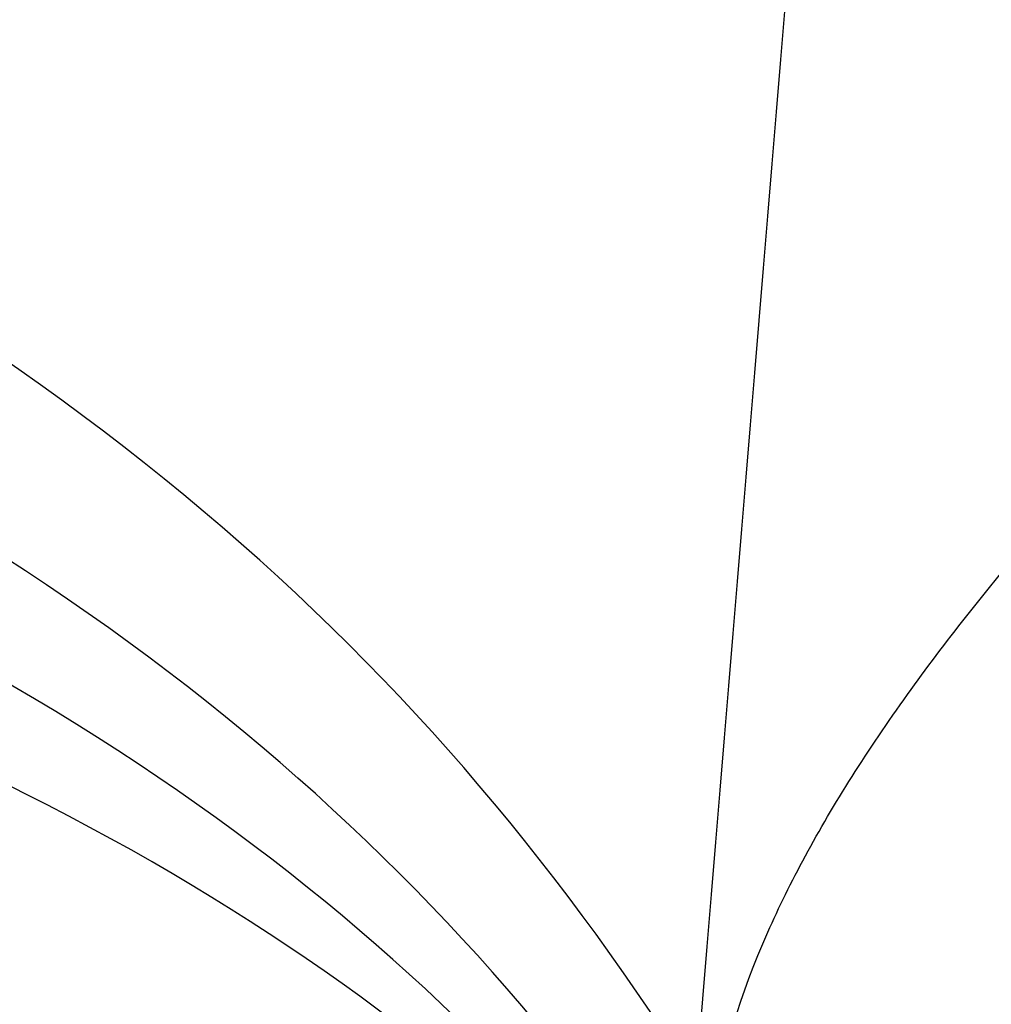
# Model space of a CAD drawing. Header units: millimetres. Extents: x -503 to 503, y -398 to 311.
# Tile 145 of 256: x -380 to -305, y 79 to 155. Entities that reach past the tile are written whole.
import ezdxf

# ---------------------------------------------------------------- set-up
doc = ezdxf.new("R2010")
doc.units = ezdxf.units.MM
doc.header["$MEASUREMENT"] = 0
doc.layers.add('IGES LEVEL 1', color=7, linetype='Continuous')

msp = doc.modelspace()

# ---------------------------------------------------------------- linework, layer by layer
at = {"layer": 'IGES LEVEL 1', "color": 9}
msp.add_open_spline([(-312.8064799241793, 250.0348904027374, -632.202200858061), (-327.2503793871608, 76.42746660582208, -652.734212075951), (-341.6942788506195, -97.17995719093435, -673.2662232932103), (-356.1381783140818, -270.7873809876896, -693.7982345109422)], degree=3, dxfattribs=at)
for points, knots in [([(-196.529846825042, -58.00880772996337, -466.2692691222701), (-212.8420510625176, 52.76795287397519, -488.4293985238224), (-229.2625774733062, 117.6080345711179, -500.5828482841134), (-271.5418968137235, 202.7632207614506, -531.886502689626), (-297.0535736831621, 224.571685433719, -550.7463839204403), (-331.9463359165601, 248.2527091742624, -585.4207631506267)], [0.0364028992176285, 0.0364028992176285, 0.0364028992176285, 0.0364028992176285, 0.5, 0.5, 0.9475174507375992, 0.9475174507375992, 0.9475174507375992, 0.9475174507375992]), ([(-89.92495842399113, -2.035324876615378, -32.6275150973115), (-90.59001887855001, -2.01655602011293, -32.7847558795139), (-110.9198087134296, -1.433760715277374, -37.65109554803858), (-139.9516031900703, -0.1852340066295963, -47.31876141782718), (-184.1667006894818, 3.050598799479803, -68.83825952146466), (-216.7240076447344, 6.721928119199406, -90.55940414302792), (-252.4350585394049, 12.87873881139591, -122.7479432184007), (-276.5868443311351, 19.14611766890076, -152.1515345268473), (-300.4488104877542, 28.75589606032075, -192.31972184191), (-314.3195748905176, 37.90840958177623, -226.968961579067), (-322.7682687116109, 48.74764872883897, -263.7544205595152), (-326.599458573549, 58.51032921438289, -294.5346261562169), (-326.9159585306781, 70.18817699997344, -328.3767117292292), (-323.5122355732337, 81.3190027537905, -357.5899133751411), (-319.1063019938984, 90.25576273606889, -379.3562901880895), (-315.4775896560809, 96.43127376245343, -393.7661785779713), (-309.9132774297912, 104.6657950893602, -412.1688533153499), (-304.6273284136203, 111.3717699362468, -426.251439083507), (-296.6549976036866, 120.6393878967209, -444.8613157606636), (-282.8743105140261, 135.4052199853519, -473.1790925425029), (-258.8509795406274, 155.9381231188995, -508.7169325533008), (-228.618158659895, 176.0681327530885, -540.9833071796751), (-202.9427503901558, 190.4890327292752, -563.0296465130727), (-174.5289922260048, 203.8062496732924, -582.5087851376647), (-143.7020756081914, 215.5782608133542, -599.000315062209), (-110.6500382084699, 225.3936836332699, -612.2117716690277), (-63.72549338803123, 235.3753489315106, -625.1710331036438), (-25.7778273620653, 238.804352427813, -629.3076740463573), (0, 238.804352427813, -629.3076740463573)], [0.09163887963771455, 0.09163887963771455, 0.09163887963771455, 0.09163887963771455, 0.09375, 0.15625, 0.1875, 0.25, 0.28125, 0.34375, 0.375, 0.4375, 0.46875, 0.5, 0.5390625, 0.578125, 0.59375, 0.609375, 0.625, 0.653984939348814, 0.65625, 0.6875, 0.75, 0.78125, 0.8125, 0.84375, 0.875, 0.90625, 0.9375, 1, 1, 1, 1]), ([(-232.138263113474, -52.00635564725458, -426.8347383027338), (-249.4833227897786, 33.62849789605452, -440.5870922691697), (-265.0017527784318, 89.82080530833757, -450.2399433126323), (-308.5714694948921, 171.3491654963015, -477.3814165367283), (-336.5464587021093, 196.8845513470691, -494.8040974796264), (-378.9217142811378, 221.1529111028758, -523.9963404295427)], [0.04690574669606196, 0.04690574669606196, 0.04690574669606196, 0.04690574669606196, 0.5, 0.5, 0.9503563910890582, 0.9503563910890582, 0.9503563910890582, 0.9503563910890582]), ([(-277.3015242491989, -45.94286892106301, -313.9288271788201), (-293.8780237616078, -1.000716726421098, -315.7388697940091), (-306.1404545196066, 37.72067334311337, -320.4111896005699), (-346.6414895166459, 103.9093964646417, -336.6205607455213), (-375.2572611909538, 130.9840472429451, -348.4416761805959), (-423.7853054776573, 152.1619471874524, -364.638083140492)], [0.05877893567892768, 0.05877893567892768, 0.05877893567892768, 0.05877893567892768, 0.5, 0.5, 0.951833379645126, 0.951833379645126, 0.951833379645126, 0.951833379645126]), ([(-278.433565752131, -46.28253889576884, -282.1692720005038), (-294.740941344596, -7.878391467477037, -282.2020106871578), (-306.2588458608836, 27.40522165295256, -285.7018975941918), (-345.4576871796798, 88.52530959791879, -298.8331915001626), (-373.2000081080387, 114.1802445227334, -308.6650746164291), (-420.3383361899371, 133.6277465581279, -321.6889820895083)], [0.052315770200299, 0.052315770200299, 0.052315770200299, 0.052315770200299, 0.5, 0.5, 0.9493890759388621, 0.9493890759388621, 0.9493890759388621, 0.9493890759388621]), ([(-274.8908244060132, -48.83619843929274, -257.0722479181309), (-291.6294601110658, -14.15147135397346, -255.7224408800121), (-302.6302260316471, 19.47163260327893, -258.3474617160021), (-341.124079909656, 77.04805280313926, -269.1965966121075), (-367.8849830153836, 101.1731324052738, -277.3976185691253), (-413.1064150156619, 119.0662661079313, -288.0166994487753)], [0.03371629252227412, 0.03371629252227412, 0.03371629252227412, 0.03371629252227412, 0.5, 0.5, 0.9461619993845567, 0.9461619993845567, 0.9461619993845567, 0.9461619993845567]), ([(-267.2120473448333, -52.92155261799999, -232.8504824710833), (-285.2337347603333, -21.12549307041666, -229.9531525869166), (-295.7088920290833, 11.77613589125, -231.7217159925), (-333.8770671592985, 66.34738035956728, -240.4237524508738), (-359.4101145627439, 88.6608478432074, -246.9971923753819), (-402.0472963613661, 104.891484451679, -255.3484248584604)], [0, 0, 0, 0, 0.5, 0.5, 0.9414469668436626, 0.9414469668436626, 0.9414469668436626, 0.9414469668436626])]:
    msp.add_open_spline(points, degree=3, knots=knots, dxfattribs=at)

doc.saveas('drawing.dxf')
